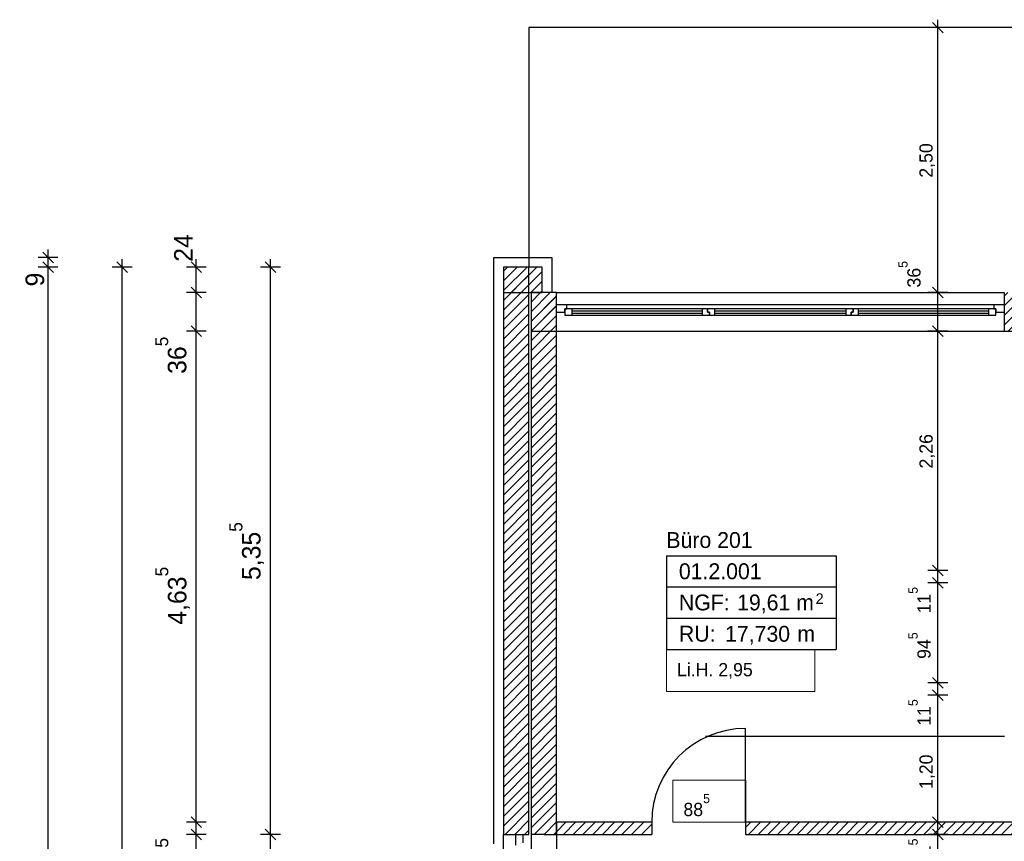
# Model space of a CAD drawing. Extents: x -28.8 to 46.3, y -2.8 to 85.1.
# Tile 4 of 16: x -4.6 to 4.7, y 36.4 to 44.2. Entities that reach past the tile are written whole.
import ezdxf

# ---------------------------------------------------------------- set-up
doc = ezdxf.new("R2010")
doc.units = 0
doc.header["$MEASUREMENT"] = 0
doc.linetypes.add('Strichlinie', pattern=[0.005644, 0.002822, -0.002822])
doc.linetypes.add('Wipeout_Contour', pattern=[1, 0, -1])
for name, color, linetype in [('2._OG_2_0', 7, 'Continuous'), ('2._OG_2_P_BM_ROHBAU', 7, 'Continuous'), ('2._OG_2_P_ZE_TEXT', 7, 'Continuous'), ('2._OG_2_R_NT_DACH', 7, 'Continuous'), ('2._OG_2_R_TR_AUSSENWAND', 7, 'Continuous'), ('2._OG_2_R_TR_INNENWAND', 7, 'Continuous'), ('2._OG_2_R_TR_UNTERZUG', 7, 'Continuous'), ('2._OG_2_Räume', 7, 'Continuous')]:
    doc.layers.add(name, color=color, linetype=linetype)
doc.styles.add('ERSTELLTER_STIL_1', font='txt')
doc.styles.add('ERSTELLTER_STIL_2', font='txt')
pattern_1 = [(45, (0, 0), (-0.04596194, 0.04596194), [])]

msp = doc.modelspace()

# ---------------------------------------------------------------- hatches: boundary and pattern name
at = {"layer": '2._OG_2_R_TR_AUSSENWAND', "linetype": 'Continuous', "ltscale": 1000}
h = msp.add_hatch(dxfattribs=at)
h.set_pattern_fill('MW_Kalksandstein_0002', color=256, style=0, pattern_type=2)
h.set_pattern_definition(pattern_1)
h.paths.add_polyline_path([(0.0013, 41.865), (0.0013, 36.51), (0.1163, 36.51), (0.1863, 36.51), (0.2413, 36.51), (0.2413, 41.865)], flags=0)
h = msp.add_hatch(dxfattribs=at)
h.set_pattern_fill('MW_Kalksandstein_0002', color=256, style=0, pattern_type=2)
h.set_pattern_definition(pattern_1)
h.paths.add_polyline_path([(0.0013, 41.625), (0.3663, 41.625), (0.3663, 41.865), (0.0013, 41.865)], flags=0)
h = msp.add_hatch(dxfattribs=at)
h.set_pattern_fill('MW_Kalksandstein_0002', color=256, style=0, pattern_type=2)
h.set_pattern_definition(pattern_1)
h.paths.add_polyline_path([(0.2613, 41.26), (0.5, 41.26), (0.5, 41.44), (0.5, 41.51), (0.5, 41.625), (0.2613, 41.625)], flags=0)
h = msp.add_hatch(dxfattribs=at)
h.set_pattern_fill('MW_Kalksandstein_0002', color=256, style=0, pattern_type=2)
h.set_pattern_definition(pattern_1)
h.paths.add_polyline_path([(4.73, 41.51), (4.73, 41.44), (4.73, 41.26), (5.03, 41.26), (5.03, 41.44), (5.03, 41.51), (5.03, 41.625), (4.73, 41.625)], flags=0)
at = {"layer": '2._OG_2_R_TR_INNENWAND', "linetype": 'Continuous', "ltscale": 1000}
h = msp.add_hatch(dxfattribs=at)
h.set_pattern_fill('MW_Kalksandstein_0002', color=256, style=0, pattern_type=2)
h.set_pattern_definition(pattern_1)
h.paths.add_polyline_path([(0.5013, 36.625), (0.5013, 36.51), (1.4013, 36.51), (1.4013, 36.625)], flags=0)
h = msp.add_hatch(dxfattribs=at)
h.set_pattern_fill('MW_Kalksandstein_0002', color=256, style=0, pattern_type=2)
h.set_pattern_definition(pattern_1)
h.paths.add_polyline_path([(2.2863, 36.625), (2.2863, 36.51), (5.0963, 36.51), (5.0963, 36.625)], flags=0)

# ---------------------------------------------------------------- linework, layer by layer
at = {"layer": '2._OG_2_0', "linetype": 'Continuous', "ltscale": 1000}
for p, q in [((0.5, 41.625), (0.5, 41.51)), ((4.73, 41.625), (4.73, 41.51)), ((0.5, 41.51), (0.5, 41.44)), ((4.73, 41.51), (4.73, 41.44)), ((0.5, 41.44), (0.5, 41.26)), ((4.73, 41.44), (4.73, 41.26)), ((1.4013, 36.625), (1.4013, 36.51)), ((2.2863, 36.625), (2.2863, 36.51)), ((0.0013, 36.51), (0.1163, 36.51)), ((0.1163, 36.51), (0.1863, 36.51)), ((0.1863, 36.51), (0.2413, 36.51))]:
    msp.add_line(p, q, dxfattribs=at)
at = {"layer": '2._OG_2_P_BM_ROHBAU', "linetype": 'Continuous', "ltscale": 1000}
for p, q in [((4.1518, 44.075), (4.0518, 44.175)), ((4.1018, 44.125), (4.1018, 44.2)), ((4.1956, 44.125), (4.0081, 44.125)), ((4.1018, 41.625), (4.1018, 44.125)), ((-4.2987, 41.955), (-4.2987, 42.03)), ((-4.2049, 41.955), (-4.3924, 41.955)), ((-4.3487, 42.005), (-4.2487, 41.905)), ((-4.2987, 41.865), (-4.2987, 41.955)), ((-3.5987, 41.865), (-3.5987, 41.94)), ((-2.8987, 41.865), (-2.8987, 41.94)), ((-2.1987, 41.865), (-2.1987, 41.94)), ((-4.2049, 41.865), (-4.3924, 41.865)), ((-4.2487, 41.815), (-4.3487, 41.915)), ((-4.2987, 27.5), (-4.2987, 41.865)), ((-3.5049, 41.865), (-3.6924, 41.865)), ((-3.5487, 41.815), (-3.6487, 41.915)), ((-3.5987, 28.76), (-3.5987, 41.865)), ((-2.8049, 41.865), (-2.9924, 41.865)), ((-2.8487, 41.815), (-2.9487, 41.915)), ((-2.8987, 41.625), (-2.8987, 41.865)), ((-2.1049, 41.865), (-2.2924, 41.865)), ((-2.1487, 41.815), (-2.2487, 41.915)), ((-2.1987, 36.51), (-2.1987, 41.865)), ((-2.9487, 41.675), (-2.8487, 41.575)), ((4.0518, 41.675), (4.1518, 41.575)), ((-2.8049, 41.625), (-2.9924, 41.625)), ((-2.8987, 41.26), (-2.8987, 41.625)), ((4.1956, 41.625), (4.0081, 41.625)), ((-2.9487, 41.31), (-2.8487, 41.21)), ((4.0518, 41.31), (4.1518, 41.21)), ((-2.8049, 41.26), (-2.9924, 41.26)), ((-2.8987, 36.625), (-2.8987, 41.26)), ((4.1956, 41.26), (4.0081, 41.26)), ((4.1018, 39), (4.1018, 41.26)), ((4.0518, 39.05), (4.1518, 38.95)), ((4.1956, 39), (4.0081, 39)), ((4.1018, 38.885), (4.1018, 39)), ((4.1956, 38.885), (4.0081, 38.885)), ((4.0518, 38.935), (4.1518, 38.835)), ((4.1018, 37.94), (4.1018, 38.885)), ((4.1956, 37.94), (4.0081, 37.94)), ((4.0518, 37.99), (4.1518, 37.89)), ((4.1018, 37.825), (4.1018, 37.94)), ((4.0518, 37.875), (4.1518, 37.775)), ((4.1956, 37.825), (4.0081, 37.825)), ((4.1018, 36.625), (4.1018, 37.825)), ((-2.9487, 36.675), (-2.8487, 36.575)), ((4.0518, 36.675), (4.1518, 36.575)), ((-2.8049, 36.625), (-2.9924, 36.625)), ((-2.9487, 36.56), (-2.8487, 36.46)), ((-2.8987, 36.51), (-2.8987, 36.625)), ((-2.2487, 36.56), (-2.1487, 36.46)), ((4.1956, 36.625), (4.0081, 36.625)), ((4.0518, 36.56), (4.1518, 36.46)), ((4.1018, 36.51), (4.1018, 36.625)), ((-2.8049, 36.51), (-2.9924, 36.51)), ((-2.8987, 33.705), (-2.8987, 36.51)), ((-2.1049, 36.51), (-2.2924, 36.51)), ((-2.1987, 33.875), (-2.1987, 36.51)), ((4.1956, 36.51), (4.0081, 36.51)), ((4.1018, 33.705), (4.1018, 36.51))]:
    msp.add_line(p, q, dxfattribs=at)
at = {"layer": '2._OG_2_P_ZE_TEXT', "color": 255, "linetype": 'Continuous', "lineweight": 18, "ltscale": 1000}
for p, q in [((2.9407, 38.2562), (1.5396, 38.2562)), ((1.5396, 38.2562), (1.5396, 37.8598)), ((2.9407, 37.8598), (2.9407, 38.2562)), ((1.5396, 37.8598), (2.9407, 37.8598)), ((2.2899, 37.0214), (1.6001, 37.0214)), ((1.6001, 37.0214), (1.6001, 36.625)), ((2.2899, 36.625), (2.2899, 37.0214)), ((1.6001, 36.625), (2.2899, 36.625))]:
    msp.add_line(p, q, dxfattribs=at)
at = {"layer": '2._OG_2_R_NT_DACH', "linetype": 'Continuous', "ltscale": 1000}
for p, q in [((5.03, 44.125), (0.2413, 44.125)), ((0.2413, 44.125), (0.2413, 41.865))]:
    msp.add_line(p, q, dxfattribs=at)
at = {"layer": '2._OG_2_R_TR_AUSSENWAND', "linetype": 'Continuous', "ltscale": 1000}
for p, q in [((-0.0887, 41.955), (0.4563, 41.955)), ((-0.0887, 36.42), (-0.0887, 41.955)), ((0.4563, 41.955), (0.4563, 41.625)), ((0.0013, 41.865), (0.0013, 36.51)), ((0.2413, 41.865), (0.0013, 41.865)), ((0.3663, 41.865), (0.0013, 41.865)), ((0.0013, 41.865), (0.0013, 41.625)), ((0.2413, 36.51), (0.2413, 41.865)), ((0.3663, 41.625), (0.3663, 41.865)), ((0.0013, 41.625), (0.3663, 41.625)), ((0.5, 41.625), (0.2613, 41.625)), ((0.2613, 41.625), (0.2613, 41.26)), ((0.2613, 41.625), (0.2613, 36.51)), ((0.5013, 41.625), (0.2613, 41.625)), ((0.5, 41.625), (4.73, 41.625)), ((0.2613, 41.26), (0.5, 41.26)), ((0.5, 41.26), (4.73, 41.26)), ((4.73, 41.26), (5.03, 41.26)), ((0.0013, 33.875), (0.0013, 36.51)), ((0.3863, 36.51), (0.2613, 36.51)), ((0.2613, 36.51), (0.2613, 33.875)), ((0.3863, 36.51), (0.5013, 36.51)), ((0.5013, 36.51), (0.5013, 33.875))]:
    msp.add_line(p, q, dxfattribs=at)
at = {"layer": '2._OG_2_R_TR_INNENWAND', "linetype": 'Continuous', "ltscale": 1000}
for p, q in [((2.2863, 36.625), (2.2863, 37.51)), ((1.4013, 36.625), (0.5013, 36.625)), ((0.5013, 36.625), (0.5013, 36.51)), ((5.0963, 36.625), (2.2863, 36.625)), ((0.5013, 36.51), (1.4013, 36.51)), ((2.2863, 36.51), (5.0963, 36.51))]:
    msp.add_line(p, q, dxfattribs=at)
msp.add_arc((2.2863, 36.625), 0.885, 90, 180, dxfattribs=at)
at = {"layer": '2._OG_2_R_TR_UNTERZUG', "linetype": 'Strichlinie', "ltscale": 1000}
msp.add_line((4.7313, 37.435), (0.5013, 37.435), dxfattribs=at)
at = {"layer": '2._OG_2_Räume', "linetype": 'Continuous', "ltscale": 1000}
for p, q in [((1.5396, 39.1401), (1.5396, 38.2562)), ((1.5396, 39.1401), (3.1431, 39.1401)), ((3.1431, 39.1401), (3.1431, 38.2562)), ((1.5396, 38.8455), (3.1431, 38.8455)), ((1.5396, 38.5509), (3.1431, 38.5509)), ((1.5396, 38.2562), (3.1431, 38.2562))]:
    msp.add_line(p, q, dxfattribs=at)

# ---------------------------------------------------------------- texts
at = {"layer": '2._OG_2_P_BM_ROHBAU', "linetype": 'Continuous', "attachment_point": 7, "rotation": 90, "style": 'ERSTELLTER_STIL_2'}
for s, insert, char_height in [('{2,50}', (4.0768, 42.7087), 0.125), ('{24}', (-2.9337, 41.915), 0.175), ('{36\\A1{\\H0.7x;\\S5^  ;}}', (3.9408, 41.6721), 0.125), ('{9}', (-4.3337, 41.6822), 0.175), ('{36\\A1{\\H0.7x;\\S5^  ;}}', (-2.9907, 40.8568), 0.175), ('{2,26}', (4.0768, 39.9637), 0.125), ('{5,35\\A1{\\H0.7x;\\S5^  ;}}', (-2.2597, 38.9109), 0.175), ('{4,63\\A1{\\H0.7x;\\S5^  ;}}', (-2.9597, 38.4893), 0.175), ('{11\\A1{\\H0.7x;\\S5^  ;}}', (4.0353, 38.5953), 0.125), ('{94\\A1{\\H0.7x;\\S5^  ;}}', (4.036, 38.1665), 0.125), ('{11\\A1{\\H0.7x;\\S5^  ;}}', (4.0353, 37.5353), 0.125), ('{1,20}', (4.0768, 36.9388), 0.125), ('{11\\A1{\\H0.7x;\\S5^  ;}}', (-2.9918, 36.1244), 0.175), ('{11\\A1{\\H0.7x;\\S5^  ;}}', (4.0353, 36.2203), 0.125)]:
    msp.add_mtext(s, dxfattribs=dict(at, insert=insert, char_height=char_height))
at = {"layer": '2._OG_2_P_ZE_TEXT', "linetype": 'Continuous', "char_height": 0.125, "attachment_point": 1, "style": 'ERSTELLTER_STIL_2'}
for s, insert in [('{Li.H. 2,95}', (1.6396, 38.1276)), ('{88\\A1{\\H0.7x;\\S5^  ;}}', (1.7001, 36.8929))]:
    msp.add_mtext(s, dxfattribs=dict(at, insert=insert))
at = {"layer": '2._OG_2_Räume', "linetype": 'Continuous'}
for s, insert, char_height, attachment_point, style in [('{Büro 201}', (1.5396, 39.3637), 0.15, 1, 'ERSTELLTER_STIL_1'), ('{01.2.001 }', (1.6575, 39.069), 0.15, 1, 'ERSTELLTER_STIL_2'), ('{NGF: }', (1.6575, 38.7744), 0.15, 1, 'ERSTELLTER_STIL_2'), ('{19,61 m}', (2.2074, 38.7744), 0.15, 1, 'ERSTELLTER_STIL_2'), ('{2}', (2.9494, 38.7858), 0.1, 1, 'ERSTELLTER_STIL_2'), ('{17,730}', (2.0936, 38.3006), 0.15, 7, 'ERSTELLTER_STIL_2'), ('{RU: }', (1.6575, 38.4797), 0.15, 1, 'ERSTELLTER_STIL_2'), ('{ m}', (2.7203, 38.4797), 0.15, 1, 'ERSTELLTER_STIL_2')]:
    msp.add_mtext(s, dxfattribs=dict(at, insert=insert, char_height=char_height, attachment_point=attachment_point, style=style))

# ---------------------------------------------------------------- wipeouts: each hides what was drawn before it
at = {"color": 254, "linetype": 'Wipeout_Contour', "lineweight": 0, "ltscale": 166.489649}
msp.add_wipeout([(0.6, 41.51), (0.6, 41.47), (4.63, 41.47), (4.63, 41.51)], dxfattribs=at).dxf.layer = '2._OG_2_R_TR_AUSSENWAND'

# ---------------------------------------------------------------- next in the draw order: wipeouts: each hides what was drawn before it
at = {"color": 254, "linetype": 'Wipeout_Contour', "lineweight": 0, "ltscale": 248.725365}
msp.add_wipeout([(0.5, 41.44), (0.58, 41.44), (0.58, 41.47), (0.6, 41.47), (0.6, 41.51), (0.5, 41.51)], dxfattribs=at).dxf.layer = '2._OG_2_R_TR_AUSSENWAND'
at = {"color": 254, "linetype": 'Wipeout_Contour', "lineweight": 0, "ltscale": 165.946233}
msp.add_wipeout([(0.65, 41.47), (0.65, 41.45), (1.8767, 41.45), (1.8767, 41.47)], dxfattribs=at).dxf.layer = '2._OG_2_R_TR_AUSSENWAND'
at = {"color": 254, "linetype": 'Wipeout_Contour', "lineweight": 0, "ltscale": 166.198014}
msp.add_wipeout([(1.9967, 41.47), (1.9967, 41.45), (3.2333, 41.45), (3.2333, 41.47)], dxfattribs=at).dxf.layer = '2._OG_2_R_TR_AUSSENWAND'
at = {"color": 254, "linetype": 'Wipeout_Contour', "lineweight": 0, "ltscale": 166.624358}
msp.add_wipeout([(3.3533, 41.47), (3.3533, 41.45), (4.58, 41.45), (4.58, 41.47)], dxfattribs=at).dxf.layer = '2._OG_2_R_TR_AUSSENWAND'
at = {"color": 254, "linetype": 'Wipeout_Contour', "lineweight": 0, "ltscale": 250.350814}
msp.add_wipeout([(4.73, 41.51), (4.63, 41.51), (4.63, 41.47), (4.65, 41.47), (4.65, 41.44), (4.73, 41.44)], dxfattribs=at).dxf.layer = '2._OG_2_R_TR_AUSSENWAND'
at = {"color": 254, "linetype": 'Wipeout_Contour', "lineweight": 0, "ltscale": 218.114731}
msp.add_wipeout([(0.1163, 36.51), (0.1163, 36.41), (0.1563, 36.41), (0.1563, 36.43), (0.1863, 36.43), (0.1863, 36.51)], dxfattribs=at).dxf.layer = '2._OG_2_R_TR_AUSSENWAND'

# ---------------------------------------------------------------- next in the draw order: hatches: boundary and pattern name
at = {"layer": '2._OG_2_R_TR_AUSSENWAND', "linetype": 'Continuous', "ltscale": 1000}
h = msp.add_hatch(dxfattribs=at)
h.set_pattern_fill('MW_Kalksandstein_0002', color=256, style=0, pattern_type=2)
h.set_pattern_definition(pattern_1)
h.paths.add_polyline_path([(0.5013, 41.625), (0.2613, 41.625), (0.2613, 36.51), (0.5013, 36.51)], flags=0)

# ---------------------------------------------------------------- next in the draw order: linework, layer by layer
for p, q in [((0.5013, 36.51), (0.5013, 41.625)), ((0.5, 41.51), (0.5, 41.44)), ((4.73, 41.51), (4.73, 41.44)), ((0.1163, 36.51), (0.1163, 36.41)), ((0.1163, 36.51), (0.1863, 36.51)), ((0.1863, 36.43), (0.1863, 36.51))]:
    msp.add_line(p, q, dxfattribs=at)

# ---------------------------------------------------------------- next in the draw order: wipeouts: each hides what was drawn before it
at = {"color": 254, "linetype": 'Wipeout_Contour', "lineweight": 0, "ltscale": 165.786335}
msp.add_wipeout([(0.65, 41.43), (0.65, 41.41), (1.8767, 41.41), (1.8767, 41.43)], dxfattribs=at).dxf.layer = '2._OG_2_R_TR_AUSSENWAND'
at = {"color": 254, "linetype": 'Wipeout_Contour', "lineweight": 0, "ltscale": 166.038357}
msp.add_wipeout([(1.9967, 41.43), (1.9967, 41.41), (3.2333, 41.41), (3.2333, 41.43)], dxfattribs=at).dxf.layer = '2._OG_2_R_TR_AUSSENWAND'
at = {"color": 254, "linetype": 'Wipeout_Contour', "lineweight": 0, "ltscale": 166.465109}
msp.add_wipeout([(3.3533, 41.43), (3.3533, 41.41), (4.58, 41.41), (4.58, 41.43)], dxfattribs=at).dxf.layer = '2._OG_2_R_TR_AUSSENWAND'

# ---------------------------------------------------------------- next in the draw order: wipeouts: each hides what was drawn before it
at = {"color": 254, "linetype": 'Wipeout_Contour', "lineweight": 0, "ltscale": 165.790331}
msp.add_wipeout([(0.58, 41.47), (0.58, 41.41), (0.65, 41.41), (0.65, 41.47)], dxfattribs=at).dxf.layer = '2._OG_2_R_TR_AUSSENWAND'
at = {"color": 254, "linetype": 'Wipeout_Contour', "lineweight": 0, "ltscale": 248.898529}
msp.add_wipeout([(1.9267, 41.47), (1.8767, 41.47), (1.8767, 41.41), (1.9467, 41.41), (1.9467, 41.44), (1.9267, 41.44)], dxfattribs=at).dxf.layer = '2._OG_2_R_TR_AUSSENWAND'
at = {"color": 254, "linetype": 'Wipeout_Contour', "lineweight": 0, "ltscale": 249.393496}
msp.add_wipeout([(3.2833, 41.44), (3.3033, 41.44), (3.3033, 41.47), (3.2333, 41.47), (3.2333, 41.41), (3.2833, 41.41)], dxfattribs=at).dxf.layer = '2._OG_2_R_TR_AUSSENWAND'
at = {"color": 254, "linetype": 'Wipeout_Contour', "lineweight": 0, "ltscale": 166.796447}
msp.add_wipeout([(4.58, 41.47), (4.58, 41.41), (4.65, 41.41), (4.65, 41.47)], dxfattribs=at).dxf.layer = '2._OG_2_R_TR_AUSSENWAND'

# ---------------------------------------------------------------- next in the draw order: linework, layer by layer
at = {"layer": '2._OG_2_R_TR_AUSSENWAND', "linetype": 'Continuous', "ltscale": 1000}
for p, q in [((0.6, 41.51), (0.5, 41.51)), ((0.58, 41.44), (0.58, 41.47)), ((0.58, 41.47), (0.6, 41.47)), ((0.58, 41.47), (0.58, 41.41)), ((0.6, 41.47), (0.6, 41.51)), ((4.73, 41.51), (4.63, 41.51)), ((4.63, 41.51), (4.63, 41.47)), ((4.63, 41.47), (4.65, 41.47)), ((4.65, 41.47), (4.65, 41.44)), ((4.65, 41.41), (4.65, 41.47)), ((0.5, 41.44), (0.58, 41.44)), ((4.65, 41.44), (4.73, 41.44))]:
    msp.add_line(p, q, dxfattribs=at)

# ---------------------------------------------------------------- next in the draw order: wipeouts: each hides what was drawn before it
at = {"color": 254, "linetype": 'Wipeout_Contour', "lineweight": 0, "ltscale": 248.949679}
msp.add_wipeout([(1.9467, 41.41), (1.9967, 41.41), (1.9967, 41.47), (1.9267, 41.47), (1.9267, 41.44), (1.9467, 41.44)], dxfattribs=at).dxf.layer = '2._OG_2_R_TR_AUSSENWAND'
at = {"color": 254, "linetype": 'Wipeout_Contour', "lineweight": 0, "ltscale": 249.480479}
msp.add_wipeout([(3.3033, 41.44), (3.2833, 41.44), (3.2833, 41.41), (3.3533, 41.41), (3.3533, 41.47), (3.3033, 41.47)], dxfattribs=at).dxf.layer = '2._OG_2_R_TR_AUSSENWAND'
at = {"color": 254, "linetype": 'Wipeout_Contour', "lineweight": 0, "ltscale": 165.866284}
msp.add_wipeout([(0.65, 41.43), (1.8767, 41.43), (1.8767, 41.45), (0.65, 41.45)], dxfattribs=at).dxf.layer = '2._OG_2_R_TR_AUSSENWAND'

# ---------------------------------------------------------------- next in the draw order: linework, layer by layer
at = {"layer": '2._OG_2_R_TR_AUSSENWAND', "linetype": 'Continuous', "ltscale": 1000}
for p, q in [((0.65, 41.47), (0.58, 41.47)), ((4.63, 41.51), (0.6, 41.51)), ((1.8767, 41.47), (0.65, 41.47)), ((0.65, 41.41), (0.65, 41.47)), ((1.9267, 41.47), (1.8767, 41.47)), ((1.8767, 41.47), (1.8767, 41.41)), ((1.9267, 41.44), (1.9267, 41.47)), ((1.9267, 41.47), (1.9267, 41.44)), ((3.3033, 41.44), (3.3033, 41.47)), ((3.3033, 41.47), (3.3033, 41.44)), ((0.58, 41.41), (0.65, 41.41)), ((1.8767, 41.45), (0.65, 41.45)), ((0.65, 41.43), (1.8767, 41.43)), ((0.65, 41.41), (1.8767, 41.41)), ((1.8767, 41.41), (1.9467, 41.41)), ((1.9467, 41.44), (1.9267, 41.44)), ((1.9267, 41.44), (1.9467, 41.44)), ((1.9467, 41.41), (1.9467, 41.44)), ((1.9467, 41.44), (1.9467, 41.41)), ((3.2833, 41.44), (3.3033, 41.44)), ((3.2833, 41.41), (3.2833, 41.44)), ((3.3033, 41.44), (3.2833, 41.44)), ((3.2833, 41.44), (3.2833, 41.41))]:
    msp.add_line(p, q, dxfattribs=at)

# ---------------------------------------------------------------- next in the draw order: wipeouts: each hides what was drawn before it
at = {"color": 254, "linetype": 'Wipeout_Contour', "lineweight": 0, "ltscale": 166.118185}
msp.add_wipeout([(1.9967, 41.43), (3.2333, 41.43), (3.2333, 41.45), (1.9967, 41.45)], dxfattribs=at).dxf.layer = '2._OG_2_R_TR_AUSSENWAND'
at = {"color": 254, "linetype": 'Wipeout_Contour', "lineweight": 0, "ltscale": 166.544733}
msp.add_wipeout([(3.3533, 41.43), (4.58, 41.43), (4.58, 41.45), (3.3533, 41.45)], dxfattribs=at).dxf.layer = '2._OG_2_R_TR_AUSSENWAND'

# ---------------------------------------------------------------- next in the draw order: linework, layer by layer
at = {"layer": '2._OG_2_P_BM_ROHBAU', "linetype": 'Continuous', "ltscale": 1000}
msp.add_line((4.1018, 41.26), (4.1018, 41.625), dxfattribs=at)
at = {"layer": '2._OG_2_R_TR_AUSSENWAND', "linetype": 'Continuous', "ltscale": 1000}
for p, q in [((1.9967, 41.47), (1.9267, 41.47)), ((3.2333, 41.47), (1.9967, 41.47)), ((1.9967, 41.41), (1.9967, 41.47)), ((3.3033, 41.47), (3.2333, 41.47)), ((3.2333, 41.47), (3.2333, 41.41)), ((3.3533, 41.47), (3.3033, 41.47)), ((4.58, 41.47), (3.3533, 41.47)), ((3.3533, 41.41), (3.3533, 41.47)), ((4.58, 41.47), (4.58, 41.41)), ((4.65, 41.47), (4.58, 41.47)), ((1.9467, 41.41), (1.9967, 41.41)), ((3.2333, 41.45), (1.9967, 41.45)), ((1.9967, 41.43), (3.2333, 41.43)), ((1.9967, 41.41), (3.2333, 41.41)), ((3.2333, 41.41), (3.2833, 41.41)), ((3.2833, 41.41), (3.3533, 41.41)), ((4.58, 41.45), (3.3533, 41.45)), ((3.3533, 41.43), (4.58, 41.43)), ((3.3533, 41.41), (4.58, 41.41)), ((4.58, 41.41), (4.65, 41.41))]:
    msp.add_line(p, q, dxfattribs=at)

doc.saveas('drawing.dxf')
